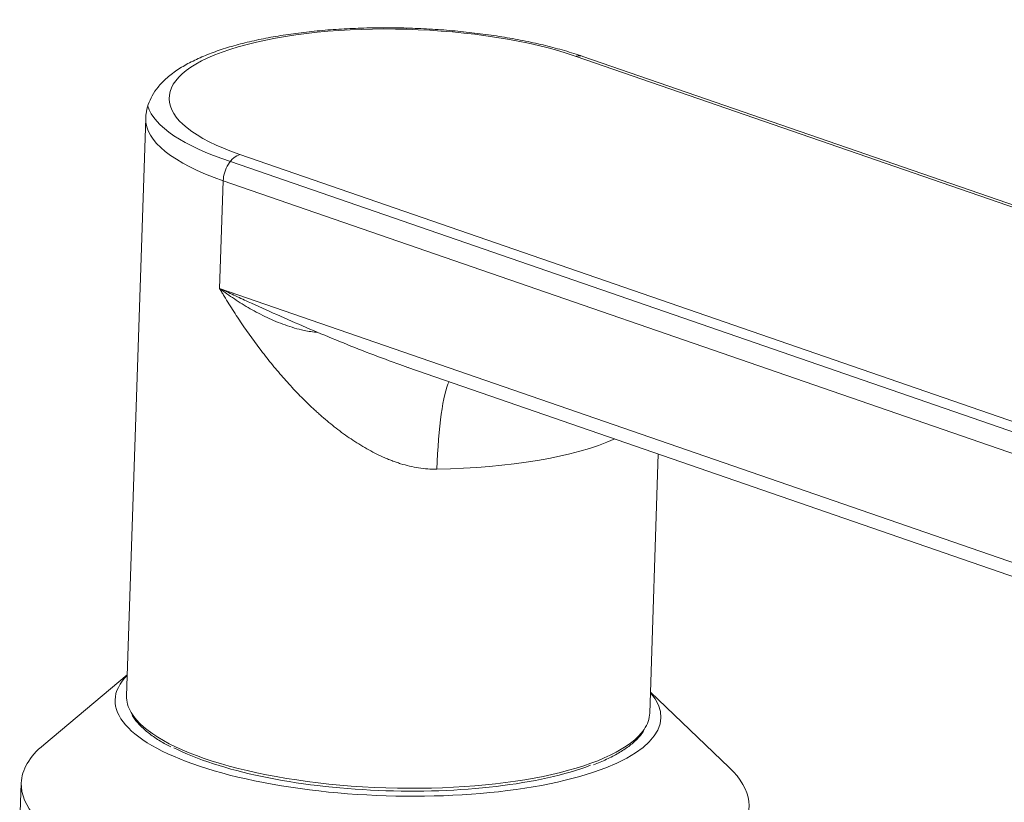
# Model space of a CAD drawing. Header units: millimetres. Extents: x 1418 to 1925, y 1452 to 1840.
# Tile 16 of 18: x 1668 to 1711, y 1768 to 1802. Entities that reach past the tile are written whole.
import ezdxf

# ---------------------------------------------------------------- set-up
doc = ezdxf.new("R2010")
doc.units = ezdxf.units.MM
doc.layers.add('1', color=7, linetype='Continuous', true_color=0xffffff)

msp = doc.modelspace()

# ---------------------------------------------------------------- linework, layer by layer
at = {"layer": '1', "color": 7, "linetype": 'Continuous', "lineweight": 13}
for p, q in [((1768.991, 1774.069), (1692.654, 1800.46)), ((1677.883, 1796.143), (1754.22, 1769.752)), ((1677.462, 1795.84), (1753.799, 1769.449)), ((1676.991, 1790.253), (1677.148, 1794.99)), ((1753.485, 1768.599), (1677.148, 1794.99)), ((1676.991, 1790.253), (1745.517, 1766.563))]:
    msp.add_line(p, q, dxfattribs=at)
at = {"layer": '1', "color": 7, "linetype": 'Continuous', "lineweight": 18}
for p, q in [((1769.286, 1774.067), (1692.949, 1800.458)), ((1673.743, 1797.735), (1672.902, 1772.346)), ((1685.264, 1786.784), (1745.893, 1765.824)), ((1695.889, 1771.584), (1696.267, 1782.98)), ((1672.932, 1773.264), (1669.26, 1770.198)), ((1699.381, 1769.2), (1695.92, 1772.503)), ((1668.272, 1768.516), (1668.216, 1766.811))]:
    msp.add_line(p, q, dxfattribs=at)
at = {"layer": '1', "color": 7, "linetype": 'Continuous', "lineweight": 13}
for centre, major_axis, ratio, start_param, end_param in [((1685.268, 1798.301), (-10.494, 0.348), 0.318653, 3.942306, 7.083898), ((1692.622, 1799.513), (-0.327, -0.945), 0.659903, 3.141586, 3.579568), ((1685.268, 1798.301), (11.494, -0.381), 0.318653, 3.252698, 3.976583), ((1685.237, 1797.354), (11.494, -0.381), 0.318653, 3.141592, 3.942306), ((1677.851, 1795.196), (0.327, 0.945), 0.659903, 0.437975, 2.008772), ((1687.416, 1780.391), (-0.104, 5.999), 0.148404, 0.276019, 1.242722), ((1684.86, 1785.986), (11.494, -0.381), 0.318653, 4.869601, 5.695796), ((1684.389, 1771.776), (11.494, -0.381), 0.318653, 3.109821, 3.115711), ((1684.395, 1771.965), (-11.494, 0.381), 0.318653, 0.200571, 2.943672), ((1684.389, 1771.776), (11.494, -0.381), 0.318653, 0.025892, 0.032023)]:
    msp.add_ellipse(centre, major_axis=major_axis, ratio=ratio, start_param=start_param, end_param=end_param, dxfattribs=at)
at = {"layer": '1', "color": 7, "linetype": 'Continuous', "lineweight": 18}
for centre, major_axis, start_param, end_param in [((1684.389, 1771.776), (-11.993, 0.397), 5.993569, 6.283185), ((1684.389, 1771.776), (-11.993, 0.397), 0, 3.431208), ((1684.395, 1771.965), (-11.494, 0.381), 0.000098, 0.200571), ((1684.395, 1771.965), (-11.494, 0.381), 2.943672, 3.141592), ((1684.264, 1767.986), (-15.991, 0.53), 5.940359, 6.283185), ((1684.389, 1771.776), (11.294, -0.374), 3.738299, 5.630519), ((1684.264, 1767.986), (-15.991, 0.53), 0, 3.484419)]:
    msp.add_ellipse(centre, major_axis=major_axis, ratio=0.318653, start_param=start_param, end_param=end_param, dxfattribs=at)
for points, knots in [([(1692.949, 1800.458), (1692.819, 1800.503), (1692.429, 1800.631), (1691.747, 1800.829), (1690.885, 1801.039), (1689.981, 1801.222), (1689.043, 1801.377), (1688.077, 1801.504), (1687.09, 1801.603), (1686.089, 1801.672), (1685.082, 1801.711), (1684.076, 1801.721), (1683.08, 1801.7), (1682.101, 1801.65), (1681.146, 1801.569), (1680.222, 1801.46), (1679.336, 1801.321), (1678.494, 1801.153), (1677.701, 1800.956), (1676.961, 1800.73), (1676.279, 1800.473), (1675.658, 1800.183), (1675.102, 1799.854), (1674.642, 1799.499), (1674.283, 1799.125), (1674.021, 1798.746), (1673.845, 1798.351), (1673.755, 1798.005), (1673.751, 1797.796), (1673.754, 1797.723)], [0, 0, 0, 0, 0.020744, 0.060732, 0.100451, 0.139939, 0.17926, 0.21846, 0.257576, 0.29664, 0.335677, 0.374711, 0.413759, 0.452843, 0.491989, 0.531229, 0.570599, 0.610148, 0.649939, 0.690055, 0.730603, 0.771711, 0.813474, 0.855746, 0.891558, 0.924465, 0.955206, 0.984749, 1, 1, 1, 1]), ([(1673.142, 1771.515), (1673.172, 1771.456), (1673.276, 1771.281), (1673.529, 1770.999), (1673.908, 1770.671), (1674.349, 1770.371), (1674.685, 1770.185), (1674.849, 1770.102)], [0, 0, 0, 0, 0.113596, 0.339735, 0.570826, 0.803888, 1, 1, 1, 1]), ([(1693.413, 1769.314), (1693.617, 1769.392), (1694.01, 1769.557), (1694.531, 1769.829), (1694.98, 1770.125), (1695.347, 1770.44), (1695.533, 1770.664), (1695.611, 1770.779)], [0, 0, 0, 0, 0.192518, 0.393974, 0.596085, 0.798742, 1, 1, 1, 1])]:
    msp.add_open_spline(points, degree=3, knots=knots, dxfattribs=at)
at = {"layer": '1', "color": 7, "linetype": 'Continuous', "lineweight": 13}
for points, knots in [([(1681.308, 1788.324), (1681.103, 1788.34), (1680.9, 1788.371), (1680.416, 1788.472), (1680.138, 1788.554), (1679.593, 1788.747), (1679.328, 1788.858), (1678.817, 1789.1), (1678.57, 1789.23), (1678.093, 1789.503), (1677.862, 1789.647), (1677.416, 1789.944), (1677.199, 1790.098), (1676.991, 1790.253)], [0, 0, 0, 0, 0.122133, 0.122133, 0.297706, 0.297706, 0.47328, 0.47328, 0.648853, 0.648853, 0.824427, 0.824427, 1, 1, 1, 1]), ([(1686.54, 1782.309), (1686.403, 1782.307), (1686.268, 1782.311), (1685.999, 1782.331), (1685.865, 1782.347), (1685.467, 1782.41), (1685.205, 1782.473), (1684.881, 1782.573), (1684.816, 1782.594), (1684.687, 1782.639), (1684.623, 1782.662), (1684.495, 1782.711), (1684.431, 1782.736), (1684.305, 1782.788), (1684.242, 1782.816), (1683.93, 1782.955), (1683.688, 1783.078), (1683.217, 1783.345), (1682.988, 1783.488), (1682.541, 1783.79), (1682.323, 1783.949), (1681.896, 1784.281), (1681.687, 1784.454), (1681.431, 1784.678), (1681.38, 1784.723), (1681.279, 1784.814), (1681.228, 1784.86), (1681.078, 1784.998), (1680.979, 1785.091), (1680.687, 1785.374), (1680.497, 1785.566), (1680.126, 1785.958), (1679.946, 1786.157), (1679.593, 1786.56), (1679.421, 1786.765), (1679.084, 1787.18), (1678.919, 1787.39), (1678.436, 1788.028), (1678.128, 1788.463), (1677.759, 1789.017), (1677.686, 1789.129), (1677.542, 1789.352), (1677.4, 1789.576), (1677.227, 1789.857), (1677.108, 1790.055), (1677.058, 1790.14), (1677.024, 1790.197), (1677.007, 1790.225), (1676.991, 1790.253)], [0, 0, 0, 0, 0.03125, 0.03125, 0.0625, 0.0625, 0.125, 0.125, 0.140625, 0.140625, 0.15625, 0.15625, 0.171875, 0.171875, 0.1875, 0.1875, 0.25, 0.25, 0.3125, 0.3125, 0.375, 0.375, 0.4375, 0.4375, 0.453125, 0.453125, 0.46875, 0.46875, 0.5, 0.5, 0.5625, 0.5625, 0.625, 0.625, 0.6875, 0.6875, 0.75, 0.75, 0.875, 0.875, 0.90625, 0.90625, 0.9375, 0.96875, 0.984375, 0.992188, 0.992188, 1, 1, 1, 1]), ([(1676.991, 1790.253), (1677.094, 1790.205), (1677.198, 1790.157), (1677.405, 1790.06), (1677.509, 1790.012), (1677.822, 1789.867), (1678.031, 1789.771), (1678.66, 1789.484), (1679.083, 1789.293), (1679.934, 1788.916), (1680.362, 1788.728), (1681.226, 1788.358), (1681.661, 1788.175), (1682.539, 1787.813), (1682.982, 1787.636), (1683.876, 1787.288), (1684.327, 1787.118), (1684.942, 1786.897), (1685.101, 1786.84), (1685.26, 1786.785)], [0, 0, 0, 0, 0.039393, 0.039393, 0.078787, 0.078787, 0.157573, 0.157573, 0.315147, 0.315147, 0.47272, 0.47272, 0.630293, 0.630293, 0.787867, 0.787867, 0.94544, 0.94544, 1, 1, 1, 1])]:
    msp.add_open_spline(points, degree=3, knots=knots, dxfattribs=at)
at = {"layer": '1', "color": 7, "linetype": 'Continuous', "lineweight": 18}
msp.add_open_spline([(1685.26, 1786.785), (1685.274, 1786.78), (1685.288, 1786.776), (1685.302, 1786.771)], degree=3, dxfattribs=at)

doc.saveas('drawing.dxf')
